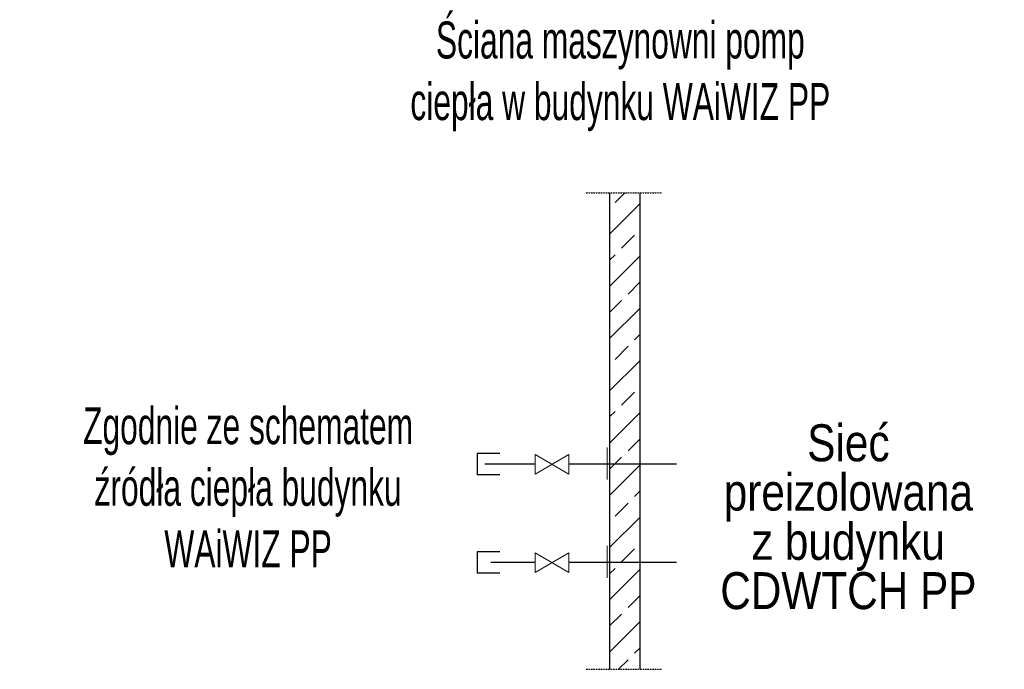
# Model space of a CAD drawing. Header units: millimetres. Extents: x -13172 to 86547, y 20 to 116183.
# Tile 43 of 52: x 5021 to 6713, y 67730 to 68846. Entities that reach past the tile are written whole.
import ezdxf

# ---------------------------------------------------------------- set-up
doc = ezdxf.new("R2010")
doc.units = ezdxf.units.MM
doc.header["$LTSCALE"] = 0.7
doc.linetypes.add('DASHED', pattern=[0.75, 0.5, -0.25])
doc.layers.get('0').update_dxf_attribs({"lineweight": 15})
doc.layers.add('P', color=250, linetype='Continuous', lineweight=20)
doc.layers.add('Text', color=250, linetype='Continuous', lineweight=20)

msp = doc.modelspace()

# ---------------------------------------------------------------- hatches: boundary and pattern name
at = {"linetype": 'ByBlock', "lineweight": 25}
h = msp.add_hatch(dxfattribs=at)
h.set_pattern_fill('ANSI33', color=252, scale=254, style=0)
h.set_pattern_definition([(45, (-87710.024, 126139.985), (-44.90128, 44.90128), []), (45, (-87665.12, 126139.985), (-44.90128, 44.90128), [31.75, -15.875])])
h.paths.add_polyline_path([(6034.613, 67729.502), (6086.513, 67729.502), (6086.513, 68548.435), (6034.613, 68548.435)])

# ---------------------------------------------------------------- linework, layer by layer
at = {"color": 252, "linetype": 'DASHED', "lineweight": 25, "ltscale": 0.1}
for points in [[(5993.288, 68548.435), (6124.269, 68548.435)], [(5993.288, 67729.502), (6124.269, 67729.502)]]:
    msp.add_lwpolyline(points, dxfattribs=at)
at = {"color": 252, "linetype": 'ByBlock', "lineweight": 25}
for points in [[(6034.613, 68548.435), (6034.613, 67729.502)], [(6086.513, 68548.435), (6086.513, 67729.502)]]:
    msp.add_lwpolyline(points, dxfattribs=at)
at = {"color": 151}
for points in [[(6030.465, 68110.52), (6030.465, 68055.705)], [(6030.465, 67941.61), (6030.465, 67886.795)]]:
    msp.add_lwpolyline(points, dxfattribs=at)
at = {"color": 70, "linetype": 'ByBlock', "lineweight": 30}
for points in [[(5845.685, 68100.337), (5807.186, 68100.337)], [(5807.186, 68100.337), (5807.186, 68063.501)], [(5906.774, 68081.919), (5820.28, 68081.919)], [(6149.423, 68081.919), (5964.347, 68081.919)], [(5845.685, 68063.501), (5807.186, 68063.501)]]:
    msp.add_lwpolyline(points, dxfattribs=at)
at = {"color": 76, "linetype": 'ByBlock', "lineweight": 30}
for points in [[(5845.685, 67931.427), (5807.186, 67931.427)], [(5807.186, 67931.427), (5807.186, 67894.591)], [(5906.774, 67913.009), (5830.261, 67913.009)], [(6149.423, 67913.009), (5964.347, 67913.009)], [(5845.685, 67894.591), (5807.186, 67894.591)]]:
    msp.add_lwpolyline(points, dxfattribs=at)
at = {"layer": 'P', "color": 0, "linetype": 'Continuous'}
for points in [[(5906.774, 68064.986), (5964.347, 68098.852), (5964.347, 68064.986), (5906.774, 68098.852), (5906.774, 68064.986)], [(5906.774, 67896.076), (5964.347, 67929.942), (5964.347, 67896.076), (5906.774, 67929.942), (5906.774, 67896.076)]]:
    msp.add_lwpolyline(points, dxfattribs=at)

# ---------------------------------------------------------------- texts
at = {"layer": 'Text', "color": 0, "linetype": 'Continuous', "char_height": 63.5, "width": 1331.01843, "attachment_point": 5}
for s, insert in [('\\pt0;\\fArial Narrow|b0|i0|c238|p34;\\W9.371;       \\W0.75;Ściana maszynowni pomp\\P\\ptz;ciepła w budynku WAiWIZ PP', (6053.011, 68748.705)), ('\\pt0;\\fArial Narrow|b0|i0|c238|p34;\\W9.371;       \\W0.75; Zgodnie ze schematem\\Pźródła ciepła budynku\\P\\ptz;WAiWIZ PP', (5413.313, 68042.398))]:
    msp.add_mtext(s, dxfattribs=dict(at, insert=insert))
at = {"layer": 'Text', "color": 0, "linetype": 'Continuous', "insert": (6444.918, 67991.341), "char_height": 63.5, "width": 441.11752, "attachment_point": 5, "line_spacing_factor": 0.8}
msp.add_mtext('{\\fArial Narrow|b0|i0|c238|p34;Sieć preizolowana \\Pz budynku \\PCDWTCH PP}', dxfattribs=at)

doc.saveas('drawing.dxf')
